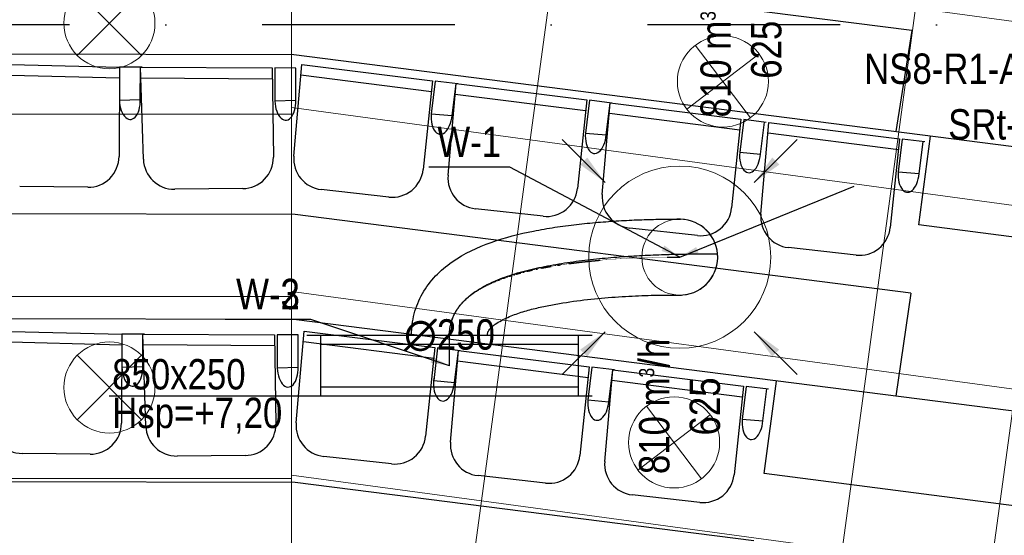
# Model space of a CAD drawing. Header units: millimetres. Extents: x -32221 to 212500, y 31663 to 93766.
# Tile 112 of 256: x 21954 to 25199, y 53126 to 54824. Entities that reach past the tile are written whole.
import ezdxf

# ---------------------------------------------------------------- set-up
doc = ezdxf.new("R2010")
doc.units = ezdxf.units.MM
doc.linetypes.add('DASHDOT', pattern=[1, 0.5, -0.25, 0, -0.25])
doc.linetypes.add('DASHDOTX2', pattern=[50.8, 25.4, -12.7, 0, -12.7])
doc.layers.get('0').update_dxf_attribs({"color": 251})
for name, color, linetype in [('FLUID-N', 251, 'Continuous'), ('FLUID-N-100-ARRGR', 251, 'Continuous'), ('FLUID-W', 251, 'Continuous'), ('FLUID-W-100-ARRGR', 251, 'Continuous'), ('FLUID-W-100-DIM', 251, 'Continuous'), ('FLUID-W-100-INF', 251, 'Continuous'), ('FLUID-W-100-NUM', 251, 'Continuous'), ('FLUID-W-SYM', 251, 'Continuous'), ('osie', 251, 'Continuous'), ('Sciany', 251, 'Continuous'), ('Wyposazenie', 251, 'Continuous')]:
    doc.layers.add(name, color=color, linetype=linetype)
for name, color, linetype, lineweight in [('kasetony', 251, 'Continuous', 5), ('lampy', 251, 'Continuous', 9), ('Opisy', 251, 'Continuous', 13), ('Wywiewniki', 251, 'Continuous', 20)]:
    doc.layers.add(name, color=color, linetype=linetype, lineweight=lineweight)
doc.styles.add('FDBES', font='simplex.shx')
doc.styles.get("Standard").update_dxf_attribs({"font": 'ARIALN.TTF'})
doc.linetypes.add('ZIGZAG', pattern='A,0.0001,-0.2,[131,ltypeshp.shx,S=0.2,R=0,X=-0.2,Y=0],-0.4,[131,ltypeshp.shx,S=0.2,R=180,X=0.2,Y=0],-0.2', length=0.8001)
doc.dimstyles.new('FDBES', dxfattribs={"dimscale": 50, "dimtxt": 4, "dimasz": 2.5, "dimexe": 0.8, "dimexo": 2, "dimgap": 1, "dimtad": 1, "dimdsep": 46, "dimtxsty": 'FDBES', "dimcen": 2.5, "dimclrd": 4, "dimclre": 5, "dimadec": 0, "dimazin": 0, "dimtfac": 1, "dimtmove": 0, "dimatfit": 3, "dimfxl": 1, "dimarcsym": 0})

# ---------------------------------------------------------------- blocks, each defined once
blk = doc.blocks.new('*U264')
at = {"color": 14, "linetype": 'Continuous', "lineweight": -2}
for p, q in [((-100, 470), (-100, -470)), ((100, 470), (100, -470))]:
    blk.add_line(p, q, dxfattribs=at)
at = {"color": 0, "linetype": 'ByBlock', "lineweight": -2}
for p, q in [((100, 425), (-100, 425)), ((-100, -425), (100, -425))]:
    blk.add_line(p, q, dxfattribs=at)
at = {"color": 1, "linetype": 'Continuous', "lineweight": -3}
for p, q in [((-70, 425), (-70, -425)), ((70, 425), (70, -425))]:
    blk.add_line(p, q, dxfattribs=at)
blk = doc.blocks.new('*U283')
at = {"layer": 'FLUID-W-SYM', "color": 2, "linetype": 'DASHDOT', "lineweight": -3}
blk.add_line((-50, 0), (50, 0), dxfattribs=at)
blk = doc.blocks.new('*U286')
at = {"layer": 'FLUID-W-SYM', "color": 2, "linetype": 'DASHDOT', "lineweight": -3}
for q in [(50, 0), (-20, 0)]:
    blk.add_line((-50, 0), q, dxfattribs=at)
blk = doc.blocks.new('*U285')
at = {"color": 0, "linetype": 'ByBlock', "lineweight": -2}
blk.add_circle((0, 0), 0.05, dxfattribs=at)
blk = doc.blocks.new('*U271')
at = {"color": 14, "linetype": 'Continuous', "lineweight": -2, "extrusion": (-1, -1.26019e-18, -1.9886e-16)}
blk.add_ellipse((0, 0), major_axis=(0, 10.4, 124.6), ratio=1, start_param=0, end_param=1.56781, dxfattribs=at)
at = {"color": 14, "linetype": 'Continuous', "lineweight": -2, "extrusion": (-1, -1.82526e-16, -1.69075e-16)}
blk.add_ellipse((0, 0), major_axis=(0, -124.6, 10), ratio=1, start_param=0, end_param=1.573779, dxfattribs=at)
at = {"color": 20, "linetype": 'ZIGZAG', "lineweight": -2, "ltscale": 50}
for points, knots in [([(0, -258, -884), (0, -252, -883.8), (0, -239.9, -883.6), (0, -215.9, -881.4), (0, -174.5, -873.5), (0, -118.2, -850.6), (0, -60.2, -806.7), (0, 2, -732.5), (0, 53.1, -622.3), (0, 82.4, -505.7), (0, 98.7, -411.4), (0, 108, -340.6), (0, 115, -270.1), (0, 120, -200.4), (0, 123.3, -132.8), (0, 124.7, -80.1), (0, 125.2, -43.6), (0, 125.2, -20.8), (0, 125.1, -7.3), (0, 125, -1.7), (0, 125, 0.6), (0, 125, 2.1), (0, 125, 2.9)], [0, 0, 0, 0, 18.050827, 36.101653, 72.203307, 144.406613, 216.60992, 288.813227, 433.21984, 577.626453, 649.82976, 722.033066, 794.236373, 866.43968, 938.642986, 1010.846293, 1046.947946, 1083.0496, 1119.151253, 1137.20208, 1146.227493, 1155.252906, 1155.252906, 1155.252906, 1155.252906]), ([(0, -258, -759), (0, -253.3, -759), (0, -244.2, -758.6), (0, -231.1, -757), (0, -218.3, -754.3), (0, -206.1, -750.5), (0, -194.2, -745.8), (0, -182.8, -740.1), (0, -171.8, -733.4), (0, -161.3, -725.8), (0, -151.1, -717.4), (0, -141.4, -708), (0, -132.1, -697.9), (0, -121.7, -685.2), (0, -110.5, -669.4), (0, -98.8, -650.1), (0, -87.9, -629.3), (0, -76.7, -604.9), (0, -65.6, -576.3), (0, -54.6, -543.4), (0, -44.9, -508.9), (0, -36.3, -473.1), (0, -28.7, -436.4), (0, -22.1, -398.9), (0, -18.2, -373.6), (0, -14.6, -348.1), (0, -11.1, -322.6), (0, -6.7, -284.1), (0, -2.9, -245.7), (0, 0.3, -207.5), (0, 3, -169.7), (0, 5.2, -132.5), (0, 7, -96), (0, 8.3, -63.4), (0, 9.2, -34.5), (0, 9.7, -12), (0, 10.1, 7), (0, 10.3, 22.9), (0, 10.5, 38.2), (0, 10.6, 52.8), (0, 10.7, 66.6), (0, 10.7, 79.4), (0, 10.7, 90.9), (0, 10.6, 101), (0, 10.6, 109.5), (0, 10.5, 116.2), (0, 10.4, 121.1), (0, 10.4, 123.9), (0, 10.4, 124.6), (0, 10.4, 124.6)], [0, 0, 0, 0, 13.989262, 27.978523, 41.967785, 55.957047, 69.946308, 83.93557, 97.924832, 111.914094, 125.903355, 139.892617, 153.881879, 167.87114, 188.855033, 209.838925, 230.822818, 251.806711, 279.785234, 307.763757, 335.742281, 363.720804, 391.699327, 419.677851, 447.656374, 447.656374, 475.634898, 503.613421, 531.591944, 559.570468, 587.548991, 615.527515, 643.506038, 671.484561, 692.468454, 713.452346, 727.441608, 741.43087, 755.420132, 769.409393, 783.398655, 797.387917, 811.377178, 825.36644, 839.355702, 853.344963, 867.334225, 881.323487, 895.312748, 895.312748, 895.312748, 895.312748]), ([(0, -124.9, -4), (0, -124.9, -4), (0, -125, -3.8), (0, -125, -0.8), (0, -124.9, 3.6), (0, -124.8, 7.5), (0, -124.6, 10)], [0, 0, 0, 0, 2.575693, 5.151387, 10.302774, 20.605548, 20.605548, 20.605548, 20.605548]), ([(0, -258, -634), (0, -254, -633.9), (0, -246, -633), (0, -236.3, -625.8), (0, -228.1, -617.3), (0, -218.5, -604.8), (0, -208.3, -587.9), (0, -194.7, -559.5), (0, -181.2, -522.5), (0, -168.6, -477.1), (0, -158.6, -431.1), (0, -147.8, -369.5), (0, -137.9, -292.4), (0, -130.2, -201), (0, -126.7, -127.4), (0, -125.2, -73.9), (0, -124.8, -38.7), (0, -124.8, -17.2), (0, -124.9, -6.8), (0, -124.9, -4.3), (0, -125, -3.4)], [0, 0, 0, 0, 11.825168, 23.650336, 35.475503, 47.300671, 70.951007, 94.601342, 141.902013, 189.202684, 236.503355, 283.804026, 378.405368, 473.00671, 567.608052, 614.908723, 662.209394, 709.510065, 733.160401, 756.810736, 756.810736, 756.810736, 756.810736])]:
    blk.add_open_spline(points, degree=3, knots=knots, dxfattribs=at)
at = {"layer": 'FLUID-W-SYM', "color": 2, "linetype": 'DASHDOT', "lineweight": -3}
blk.add_open_spline([(0, -258, -759), (0, -108.8, -759), (0, 7.7, -378), (0, 0), (0, 0)], degree=3, knots=[0, 0, 0, 0, 447.401177, 895.312748, 895.312748, 895.312748, 895.312748], dxfattribs=at)
blk = doc.blocks.new('*U25')
at = {"color": 0, "insert": (1298.5, 528.3), "char_height": 100, "width": 1600, "attachment_point": 5, "line_spacing_factor": 1.1}
blk.add_mtext('Smay\\PNS8-R1-A-625-54-SL9010/ SRt-300-g-248P\\P625', dxfattribs=at)
blk.add_mtext('Smay\\PNS8-R1-A-625-54-SL9010/ SRt-300-g-248P\\P625', dxfattribs=at)
blk.add_mtext('Smay\\PNS8-R1-A-625-54-SL9010/ SRt-300-g-248P\\P625', dxfattribs=at)
blk.add_mtext('Smay\\PNS8-R1-A-625-54-SL9010/ SRt-300-g-248P\\P625', dxfattribs=at)
blk.add_mtext('Smay\\PNS8-R1-A-625-54-SL9010/ SRt-300-g-248P\\P625', dxfattribs=at)
blk.add_mtext('Smay\\PNS8-R1-A-625-54-SL9010/ SRt-300-g-248P\\P625', dxfattribs=at)
blk.add_mtext('Smay\\PNS8-R1-A-625-54-SL9010/ SRt-300-g-248P\\P625', dxfattribs=at)
blk.add_mtext('Smay\\PNS8-R1-A-625-54-SL9010/ SRt-300-g-248P\\P625', dxfattribs=at)
blk.add_mtext('Smay\\PNS8-R1-A-625-54-SL9010/ SRt-300-g-248P\\P625', dxfattribs=at)
blk.add_mtext('Smay\\PNS8-R1-A-625-54-SL9010/ SRt-300-g-248P\\P625', dxfattribs=at)
blk.add_mtext('Smay\\PNS8-R1-A-625-54-SL9010/ SRt-300-g-248P\\P625', dxfattribs=at)
at = {"color": 0}
blk.add_leader([(0, 0), (575, 233.9)], dimstyle='FDBES', override={"dimscale": 25, "dimclrd": 0, "dimclre": 0}, dxfattribs=at)
blk.add_leader([(0, 0), (575, 233.9)], dimstyle='FDBES', override={"dimscale": 25, "dimclrd": 0, "dimclre": 0}, dxfattribs=at)
blk.add_leader([(0, 0), (575, 233.9)], dimstyle='FDBES', override={"dimscale": 25, "dimclrd": 0, "dimclre": 0}, dxfattribs=at)
blk.add_leader([(0, 0), (575, 233.9)], dimstyle='FDBES', override={"dimscale": 25, "dimclrd": 0, "dimclre": 0}, dxfattribs=at)
blk.add_leader([(0, 0), (575, 233.9)], dimstyle='FDBES', override={"dimscale": 25, "dimclrd": 0, "dimclre": 0}, dxfattribs=at)
blk.add_leader([(0, 0), (575, 233.9)], dimstyle='FDBES', override={"dimscale": 25, "dimclrd": 0, "dimclre": 0}, dxfattribs=at)
blk.add_leader([(0, 0), (575, 233.9)], dimstyle='FDBES', override={"dimscale": 25, "dimclrd": 0, "dimclre": 0}, dxfattribs=at)
blk.add_leader([(0, 0), (575, 233.9)], dimstyle='FDBES', override={"dimscale": 25, "dimclrd": 0, "dimclre": 0}, dxfattribs=at)
blk.add_leader([(0, 0), (575, 233.9)], dimstyle='FDBES', override={"dimscale": 25, "dimclrd": 0, "dimclre": 0}, dxfattribs=at)
blk.add_leader([(0, 0), (575, 233.9)], dimstyle='FDBES', override={"dimscale": 25, "dimclrd": 0, "dimclre": 0}, dxfattribs=at)
blk.add_leader([(0, 0), (575, 233.9)], dimstyle='FDBES', override={"dimscale": 25, "dimclrd": 0, "dimclre": 0}, dxfattribs=at)
blk = doc.blocks.new('*U63')
at = {"color": 6}
blk.add_line((-560.2, 296.6), (-827.3, 296.6), dxfattribs=at)
blk.add_line((-560.2, 296.6), (-827.3, 296.6), dxfattribs=at)
blk.add_line((-560.2, 296.6), (-827.3, 296.6), dxfattribs=at)
blk.add_line((-560.2, 296.6), (-827.3, 296.6), dxfattribs=at)
blk.add_line((-560.2, 296.6), (-827.3, 296.6), dxfattribs=at)
blk.add_line((-560.2, 296.6), (-827.3, 296.6), dxfattribs=at)
blk.add_line((-560.2, 296.6), (-827.3, 296.6), dxfattribs=at)
blk.add_line((-560.2, 296.6), (-827.3, 296.6), dxfattribs=at)
blk.add_line((-560.2, 296.6), (-827.3, 296.6), dxfattribs=at)
blk.add_line((-560.2, 296.6), (-827.3, 296.6), dxfattribs=at)
blk.add_line((-560.2, 296.6), (-827.3, 296.6), dxfattribs=at)
at = {"color": 0, "insert": (-693.8, 296.6), "char_height": 100, "attachment_point": 5}
blk.add_mtext('W-1\\P ', dxfattribs=at)
blk.add_mtext('W-1\\P ', dxfattribs=at)
blk.add_mtext('W-1\\P ', dxfattribs=at)
blk.add_mtext('W-1\\P ', dxfattribs=at)
blk.add_mtext('W-1\\P ', dxfattribs=at)
blk.add_mtext('W-1\\P ', dxfattribs=at)
blk.add_mtext('W-1\\P ', dxfattribs=at)
blk.add_mtext('W-1\\P ', dxfattribs=at)
blk.add_mtext('W-1\\P ', dxfattribs=at)
blk.add_mtext('W-1\\P ', dxfattribs=at)
blk.add_mtext('W-1\\P ', dxfattribs=at)
blk.add_leader([(0, 0), (-560.2, 296.6)], dimstyle='FDBES', override={"dimscale": 25, "dimclrd": 256, "dimclre": 256})
blk.add_leader([(0, 0), (-560.2, 296.6)], dimstyle='FDBES', override={"dimscale": 25, "dimclrd": 256, "dimclre": 256})
blk.add_leader([(0, 0), (-560.2, 296.6)], dimstyle='FDBES', override={"dimscale": 25, "dimclrd": 256, "dimclre": 256})
blk.add_leader([(0, 0), (-560.2, 296.6)], dimstyle='FDBES', override={"dimscale": 25, "dimclrd": 256, "dimclre": 256})
blk.add_leader([(0, 0), (-560.2, 296.6)], dimstyle='FDBES', override={"dimscale": 25, "dimclrd": 256, "dimclre": 256})
blk.add_leader([(0, 0), (-560.2, 296.6)], dimstyle='FDBES', override={"dimscale": 25, "dimclrd": 256, "dimclre": 256})
blk.add_leader([(0, 0), (-560.2, 296.6)], dimstyle='FDBES', override={"dimscale": 25, "dimclrd": 256, "dimclre": 256})
blk.add_leader([(0, 0), (-560.2, 296.6)], dimstyle='FDBES', override={"dimscale": 25, "dimclrd": 256, "dimclre": 256})
blk.add_leader([(0, 0), (-560.2, 296.6)], dimstyle='FDBES', override={"dimscale": 25, "dimclrd": 256, "dimclre": 256})
blk.add_leader([(0, 0), (-560.2, 296.6)], dimstyle='FDBES', override={"dimscale": 25, "dimclrd": 256, "dimclre": 256})
blk.add_leader([(0, 0), (-560.2, 296.6)], dimstyle='FDBES', override={"dimscale": 25, "dimclrd": 256, "dimclre": 256})
blk = doc.blocks.new('*U64')
at = {"color": 6}
for p, q in [((-456.6, 152.6), (-739.4, 152.6)), ((-456.6, 152.6), (-739.4, 152.6)), ((-456.6, 152.6), (-739.4, 152.6)), ((-456.6, 152.6), (-739.4, 152.6)), ((-456.9, 152.6), (-739.1, 152.6)), ((-456.9, 152.6), (-739.1, 152.6)), ((-456.9, 152.6), (-739.1, 152.6)), ((-456.9, 152.6), (-739.1, 152.6)), ((-456.9, 152.6), (-739.1, 152.6)), ((-456.9, 152.6), (-739.1, 152.6)), ((-456.9, 152.6), (-739.1, 152.6)), ((-456.9, 152.6), (-739.1, 152.6)), ((-456.9, 152.6), (-739.1, 152.6)), ((-456.9, 152.6), (-739.1, 152.6)), ((-456.9, 152.6), (-739.1, 152.6)), ((-456.9, 152.6), (-739.1, 152.6)), ((-456.9, 152.6), (-739.1, 152.6))]:
    blk.add_line(p, q, dxfattribs=at)
at = {"color": 0, "insert": (-598, 152.6), "char_height": 100, "attachment_point": 5}
for s in ['W-3\\P ', 'W-3\\P ', 'W-3\\P ', 'W-3\\P ', 'W-2\\P ', 'W-2\\P ', 'W-2\\P ', 'W-2\\P ', 'W-2\\P ', 'W-2\\P ', 'W-2\\P ', 'W-2\\P ', 'W-2\\P ', 'W-2\\P ', 'W-2\\P ', 'W-2\\P ', 'W-2\\P ']:
    blk.add_mtext(s, dxfattribs=at)
for points in [[(0, 0), (-456.9, 152.6)], [(0, 0), (-456.9, 152.6)], [(0, 0), (-456.9, 152.6)], [(0, 0), (-456.9, 152.6)], [(0, 0), (-456.9, 152.6)], [(0, 0), (-456.9, 152.6)], [(0, 0), (-456.9, 152.6)], [(0, 0), (-456.9, 152.6)], [(0, 0), (-456.9, 152.6)], [(0, 0), (-456.9, 152.6)], [(0, 0), (-456.9, 152.6)], [(0, 0), (-456.9, 152.6)], [(0, 0), (-456.9, 152.6)], [(0, 0), (-456.6, 152.6)], [(0, 0), (-456.6, 152.6)], [(0, 0), (-456.6, 152.6)], [(0, 0), (-456.6, 152.6)]]:
    blk.add_leader(points, dimstyle='FDBES', override={"dimscale": 25, "dimclrd": 256, "dimclre": 256})
blk = doc.blocks.new('*U314')
at = {"color": 0}
blk.add_leader([(0, 0), (-141.4, -141.4)], dimstyle='FDBES', override={"dimscale": 40, "dimclrd": 0}, dxfattribs=at)
blk = doc.blocks.new('*U315')
at = {"color": 0}
blk.add_leader([(0, 0), (141.4, -141.4)], dimstyle='FDBES', override={"dimscale": 40, "dimclrd": 0}, dxfattribs=at)
blk = doc.blocks.new('*U316')
at = {"color": 0}
blk.add_leader([(0, 0), (-141.4, 141.4)], dimstyle='FDBES', override={"dimscale": 40, "dimclrd": 0}, dxfattribs=at)
blk = doc.blocks.new('*U317')
at = {"color": 0}
blk.add_leader([(0, 0), (141.4, 141.4)], dimstyle='FDBES', override={"dimscale": 40, "dimclrd": 0}, dxfattribs=at)

msp = doc.modelspace()

# ---------------------------------------------------------------- linework, layer by layer
at = {"layer": 'FLUID-N'}
msp.add_line((22945.752, 53584.311, 7327.5), (22249.6, 53584.311, 7327.5), dxfattribs=at)
at = {"layer": 'kasetony'}
for p, q in [((22850.147, 54512.853), (22850.147, 55112.853)), ((23637.109, 54428.249), (23717.55, 55022.833)), ((23637.109, 54428.249), (23717.55, 55022.833)), ((23717.55, 55022.833), (23637.109, 54428.249)), ((24826.276, 54267.368), (24906.717, 54861.951)), ((24826.276, 54267.368), (24906.717, 54861.951)), ((24906.717, 54861.951), (24826.276, 54267.368)), ((26005.008, 54713.364), (24906.717, 54861.951)), ((24906.717, 54861.951), (26005.008, 54713.364)), ((26005.008, 54713.364), (24906.717, 54861.951)), ((22850.147, 54534.717), (23637.109, 54428.249)), ((23637.109, 54428.249), (22850.147, 54534.717)), ((21650.147, 54512.853), (22850.147, 54512.853)), ((22850.147, 54512.853), (21650.147, 54512.853)), ((22850.147, 53912.853), (22850.147, 54512.853)), ((23556.668, 53833.666), (23637.109, 54428.249)), ((23556.668, 53833.666), (23637.109, 54428.249)), ((23637.109, 54428.249), (23556.668, 53833.666)), ((23637.109, 54428.249), (24826.276, 54267.368)), ((24826.276, 54267.368), (23637.109, 54428.249)), ((24745.835, 53672.784), (24826.276, 54267.368)), ((24745.835, 53672.784), (24826.276, 54267.368)), ((24826.276, 54267.368), (24745.835, 53672.784)), ((24826.276, 54267.368), (25924.568, 54118.781)), ((25924.568, 54118.781), (24826.276, 54267.368)), ((21650.147, 53912.853), (22850.147, 53912.853)), ((22850.147, 53912.853), (21650.147, 53912.853)), ((23556.668, 53833.666), (22850.147, 53929.251)), ((22850.147, 53929.251), (23556.668, 53833.666)), ((23556.668, 53833.666), (22850.147, 53929.251)), ((22850.147, 53312.853), (22850.147, 53912.853)), ((23476.228, 53239.083), (23556.668, 53833.666)), ((23476.228, 53239.083), (23556.668, 53833.666)), ((23556.668, 53833.666), (23476.228, 53239.083)), ((24745.835, 53672.784), (23556.668, 53833.666)), ((23556.668, 53833.666), (24745.835, 53672.784)), ((24745.835, 53672.784), (23556.668, 53833.666)), ((24745.835, 53672.784), (24665.394, 53078.201)), ((25844.127, 53524.197), (24745.835, 53672.784)), ((24745.835, 53672.784), (25844.127, 53524.197)), ((25844.127, 53524.197), (24745.835, 53672.784)), ((22850.147, 53323.785), (23476.228, 53239.083)), ((23476.228, 53239.083), (22850.147, 53323.785)), ((23476.228, 53239.083), (22850.147, 53323.785)), ((21650.147, 53312.853), (22850.147, 53312.853)), ((22850.147, 53312.853), (21650.147, 53312.853)), ((22850.147, 52712.853), (22850.147, 53312.853)), ((23395.787, 52644.499), (23476.228, 53239.083)), ((23395.787, 52644.499), (23476.228, 53239.083)), ((23476.228, 53239.083), (23395.787, 52644.499)), ((24665.394, 53078.201), (23476.228, 53239.083)), ((24665.394, 53078.201), (23476.228, 53239.083))]:
    msp.add_line(p, q, dxfattribs=at)
at = {"layer": 'lampy'}
for p, q in [((22144.081, 54918.919), (22356.213, 54706.787)), ((22356.213, 54918.919), (22144.081, 54706.787)), ((24391.241, 54711.825), (24152.584, 54530.048)), ((24181.025, 54740.265), (24362.801, 54501.608)), ((22144.081, 53718.919), (22356.213, 53506.787)), ((22356.213, 53718.919), (22144.081, 53506.787)), ((24020.143, 53551.098), (24201.92, 53312.441)), ((24230.36, 53522.658), (23991.703, 53340.881))]:
    msp.add_line(p, q, dxfattribs=at)
for centre in [(22250.147, 54812.853), (24271.913, 54620.936), (22250.147, 53612.853), (24111.031, 53431.77)]:
    msp.add_circle(centre, 150, dxfattribs=at)
at = {"layer": 'Opisy'}
msp.add_line((25066.532, 52373.859), (26014.788, 59288.506), dxfattribs=at)
at = {"layer": 'osie', "linetype": 'DASHDOTX2', "ltscale": 25}
msp.add_line((29738.966, 54807.176), (13854.161, 54807.176), dxfattribs=at)
at = {"layer": 'Sciany'}
for p, q in [((22857.641, 54708.228), (16188.324, 54723.936)), ((26240.574, 54277.422), (22857.641, 54708.228)), ((24917.281, 54148.435), (24956.068, 54441)), ((25960.216, 54014.992), (24917.281, 54148.435)), ((22857.428, 53836.61), (16187.455, 53852.32)), ((26084.999, 53425.589), (22857.428, 53836.61)), ((24408.267, 53329.092), (24448.686, 53633.968)), ((25842.38, 53144.096), (24408.267, 53329.092))]:
    msp.add_line(p, q, dxfattribs=at)
at = {"layer": 'Wyposazenie'}
for p, q in [((24894.729, 54788.508), (22869.659, 55046.394)), ((24894.729, 54788.508), (24841.3, 54455.615)), ((21849.278, 54678.519), (22283.172, 54667.976)), ((22857.81, 54375.302), (22884.06, 54677.201)), ((22884.06, 54677.201), (23314.745, 54623.483)), ((21849.895, 54644.079), (22283.009, 54632.612)), ((22283.172, 54667.976), (22281.821, 54374.129)), ((22283.172, 54667.976), (22283.017, 54559.268)), ((22283.172, 54667.976), (22283.017, 54559.268)), ((22352.339, 54667.627), (22283.172, 54667.976)), ((22358, 54667.598), (22283.172, 54667.976)), ((22351.803, 54561.491), (22352.339, 54667.627)), ((22351.803, 54561.491), (22352.339, 54667.627)), ((22352.339, 54667.627), (22786.356, 54665.435)), ((22362.127, 54364.747), (22352.339, 54667.627)), ((22786.356, 54665.435), (22790.66, 54371.616)), ((22795.422, 54665.389), (22795.267, 54556.681)), ((22864.589, 54665.04), (22795.422, 54665.389)), ((22864.053, 54558.904), (22864.589, 54665.04)), ((22353.619, 54633.204), (22786.874, 54630.074)), ((22881.243, 54642.87), (23311.06, 54588.311)), ((23314.745, 54623.483), (23284.127, 54331.232)), ((23323.741, 54622.361), (23310.678, 54514.44)), ((23323.741, 54622.361), (23310.678, 54514.44)), ((23397.995, 54613.099), (23323.741, 54622.361)), ((23366.128, 54311.901), (23392.378, 54613.8)), ((23379.241, 54508.479), (23392.378, 54613.8)), ((23392.378, 54613.8), (23823.063, 54560.082)), ((23389.561, 54579.469), (23819.378, 54524.91)), ((22283.017, 54559.268), (22351.803, 54561.491)), ((22283.017, 54559.268), (22351.803, 54561.491)), ((22795.267, 54556.681), (22864.053, 54558.904)), ((23823.063, 54560.082), (23792.444, 54267.831)), ((23832.059, 54558.96), (23818.996, 54451.04)), ((23832.059, 54558.96), (23818.996, 54451.04)), ((23906.313, 54549.699), (23832.059, 54558.96)), ((23874.445, 54248.501), (23900.695, 54550.399)), ((23887.559, 54445.078), (23900.695, 54550.399)), ((23900.695, 54550.399), (24331.38, 54496.681)), ((23310.678, 54514.44), (23379.241, 54508.479)), ((23310.678, 54514.44), (23379.241, 54508.479)), ((23897.878, 54516.069), (24327.696, 54461.51)), ((24331.38, 54496.681), (24300.762, 54204.431)), ((24340.376, 54495.559), (24327.314, 54387.639)), ((24340.376, 54495.559), (24327.314, 54387.639)), ((24414.631, 54486.298), (24340.376, 54495.559)), ((24395.877, 54381.677), (24409.013, 54486.998)), ((24397.178, 54184.082), (24423.428, 54485.981)), ((24423.428, 54485.981), (24854.113, 54432.263)), ((23818.996, 54451.04), (23887.559, 54445.078)), ((23818.996, 54451.04), (23887.559, 54445.078)), ((24420.611, 54451.65), (24850.428, 54397.091)), ((24854.113, 54432.263), (24823.495, 54140.012)), ((24863.109, 54431.141), (24850.046, 54323.221)), ((24863.109, 54431.141), (24850.046, 54323.221)), ((24937.364, 54421.879), (24863.109, 54431.141)), ((24918.609, 54317.259), (24931.746, 54422.58)), ((24327.314, 54387.639), (24395.877, 54381.677)), ((24327.314, 54387.639), (24395.877, 54381.677)), ((24850.046, 54323.221), (24918.609, 54317.259)), ((24850.046, 54323.221), (24918.609, 54317.259)), ((22178.568, 54272.372), (21954.435, 54274.616)), ((22689.383, 54267.891), (22465.249, 54265.822)), ((23171.249, 54240.269), (22948.455, 54264.831)), ((22862.331, 54182.309), (17660.375, 54194.561)), ((23679.566, 54176.868), (23456.772, 54201.43)), ((24891.331, 53923.922), (22862.331, 54182.309)), ((24187.884, 54113.467), (23965.09, 54138.029)), ((24710.617, 54049.049), (24487.823, 54073.611)), ((24891.331, 53923.922), (24842.354, 53583.836)), ((21857.343, 53799.469), (22291.238, 53788.926)), ((22291.238, 53788.926), (22289.887, 53495.079)), ((22291.238, 53788.926), (22291.083, 53680.218)), ((22291.238, 53788.926), (22291.083, 53680.218)), ((22360.405, 53788.576), (22291.238, 53788.926)), ((22366.066, 53788.548), (22291.238, 53788.926)), ((22359.869, 53682.441), (22360.405, 53788.576)), ((22359.869, 53682.441), (22360.405, 53788.576)), ((22360.405, 53788.576), (22794.422, 53786.385)), ((22370.192, 53485.697), (22360.405, 53788.576)), ((22794.422, 53786.385), (22798.726, 53492.566)), ((22803.487, 53786.339), (22803.333, 53677.631)), ((22872.655, 53785.989), (22803.487, 53786.339)), ((22865.876, 53496.252), (22892.126, 53798.151)), ((22872.119, 53679.854), (22872.655, 53785.989)), ((22892.126, 53798.151), (23322.811, 53744.433)), ((21857.961, 53765.029), (22291.075, 53753.562)), ((22361.685, 53754.154), (22794.94, 53751.024)), ((22889.309, 53763.82), (23319.126, 53709.261)), ((23322.811, 53744.433), (23292.192, 53452.182)), ((23331.807, 53743.311), (23318.744, 53635.39)), ((23331.807, 53743.311), (23318.744, 53635.39)), ((23406.061, 53734.049), (23331.807, 53743.311)), ((23374.193, 53432.851), (23400.443, 53734.75)), ((23387.307, 53629.429), (23400.443, 53734.75)), ((23400.443, 53734.75), (23831.128, 53681.032)), ((22291.083, 53680.218), (22359.869, 53682.441)), ((22291.083, 53680.218), (22359.869, 53682.441)), ((22803.333, 53677.631), (22872.119, 53679.854)), ((23397.626, 53700.419), (23827.444, 53645.86)), ((23831.128, 53681.032), (23800.51, 53388.781)), ((23840.124, 53679.91), (23827.062, 53571.99)), ((23840.124, 53679.91), (23827.062, 53571.99)), ((23914.379, 53670.648), (23840.124, 53679.91)), ((23882.511, 53369.451), (23908.761, 53671.349)), ((23895.625, 53566.028), (23908.761, 53671.349)), ((23908.761, 53671.349), (24339.446, 53617.631)), ((23318.744, 53635.39), (23387.307, 53629.429)), ((23318.744, 53635.39), (23387.307, 53629.429)), ((23905.944, 53637.019), (24335.761, 53582.46)), ((24339.446, 53617.631), (24308.828, 53325.381)), ((24348.442, 53616.509), (24335.379, 53508.589)), ((24348.442, 53616.509), (24335.379, 53508.589)), ((24422.696, 53607.248), (24348.442, 53616.509)), ((24403.942, 53502.627), (24417.079, 53607.948)), ((23827.062, 53571.99), (23895.625, 53566.028)), ((23827.062, 53571.99), (23895.625, 53566.028)), ((24335.379, 53508.589), (24403.942, 53502.627)), ((24335.379, 53508.589), (24403.942, 53502.627)), ((22186.633, 53393.322), (21962.5, 53395.566)), ((22697.449, 53388.841), (22473.315, 53386.772)), ((23179.315, 53361.218), (22956.52, 53385.78)), ((23687.632, 53297.818), (23464.838, 53322.38)), ((22862.576, 53300.161), (17660.834, 53312.413)), ((24373.435, 53107.758), (22862.576, 53300.161)), ((24195.95, 53234.417), (23973.155, 53258.979))]:
    msp.add_line(p, q, dxfattribs=at)
for centre, start, end in [((22179.591, 54374.599), 269.42646, 359.736681), ((22464.305, 54368.049), 181.850846, 270.529054), ((22688.44, 54370.119), 270.529054, 0.839276), ((22959.657, 54366.446), 175.030611, 263.708819), ((23182.451, 54341.884), 263.708819, 354.01904), ((23467.975, 54303.046), 175.030611, 263.708819), ((23690.769, 54278.484), 263.708819, 354.01904), ((23976.292, 54239.645), 175.030611, 263.708819), ((24199.087, 54215.083), 263.708819, 354.01904), ((24499.025, 54175.227), 175.030611, 263.708819), ((24721.82, 54150.665), 263.708819, 354.01904), ((21963.524, 53497.792), 180.748252, 269.42646), ((22187.657, 53495.549), 269.42646, 359.736681), ((22472.371, 53488.999), 181.850846, 270.529054), ((22696.505, 53491.068), 270.529054, 0.839276), ((22967.723, 53487.396), 175.030611, 263.708819), ((23190.517, 53462.834), 263.708819, 354.01904), ((23476.041, 53423.996), 175.030611, 263.708819), ((23698.835, 53399.434), 263.708819, 354.01904), ((23984.358, 53360.595), 175.030611, 263.708819), ((24207.152, 53336.033), 263.708819, 354.01904)]:
    msp.add_arc(centre, 102.232, start, end, dxfattribs=at)
for centre, major_axis in [((22317.41, 54560.379), (-2.082, 64.439)), ((22317.41, 54560.379), (-2.082, 64.439)), ((22829.66, 54557.792), (-2.082, 64.439)), ((23344.96, 54511.46), (5.585, 64.23)), ((23344.96, 54511.46), (5.585, 64.23)), ((23853.277, 54448.059), (5.585, 64.23)), ((23853.277, 54448.059), (5.585, 64.23)), ((24361.595, 54384.658), (5.585, 64.23)), ((24361.595, 54384.658), (5.585, 64.23)), ((24884.328, 54320.24), (5.585, 64.23)), ((24884.328, 54320.24), (5.585, 64.23)), ((22325.476, 53681.329), (-2.082, 64.439)), ((22325.476, 53681.329), (-2.082, 64.439)), ((22837.726, 53678.742), (-2.082, 64.439)), ((23353.026, 53632.41), (5.585, 64.23)), ((23353.026, 53632.41), (5.585, 64.23)), ((23861.343, 53569.009), (5.585, 64.23)), ((23861.343, 53569.009), (5.585, 64.23)), ((24369.661, 53505.608), (5.585, 64.23)), ((24369.661, 53505.608), (5.585, 64.23))]:
    msp.add_ellipse(centre, major_axis=major_axis, ratio=0.53373009, start_param=1.44454642, end_param=4.71238898, dxfattribs=at)
at = {"layer": 'Wywiewniki'}
for radius in [300, 125]:
    msp.add_circle((24129.709, 54042.279), radius, dxfattribs=at)

# ---------------------------------------------------------------- block references
at = {"layer": 'FLUID-W', "color": 1, "linetype": 'Continuous', "extrusion": (1, 0, -1.83697e-16), "rotation": 270}
msp.add_blockref('*U271', (54042.279, 7063, 24129.709), dxfattribs=at)
at = {"layer": 'FLUID-W', "color": 1, "linetype": 'Continuous'}
for name, p, rotation in [('*U264', (23370.752, 53684.311, 7327.5), 270), ('*U283', (23370.752, 53734.311, 7327.5), 90), ('*U286', (23370.752, 53734.311, 7327.5), 90), ('*U285', (23370.752, 53684.311, 7327.5), 270)]:
    msp.add_blockref(name, p, dxfattribs=dict(at, rotation=rotation))
at = {"layer": 'FLUID-W-100-ARRGR', "rotation": 89.99999999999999}
for name, p in [('*U317', (23883.998, 54287.99, 6603)), ('*U315', (24375.42, 54287.99, 6603)), ('*U316', (23883.998, 53796.569, 6603)), ('*U314', (24375.42, 53796.569, 6603))]:
    msp.add_blockref(name, p, dxfattribs=at)
at = {"layer": 'FLUID-W-100-INF', "linetype": 'ByBlock'}
msp.add_blockref('*U25', (24129.709, 54042.279, 6623), dxfattribs=at)
at = {"layer": 'FLUID-W-100-NUM', "linetype": 'ByBlock'}
for name, p in [('*U63', (24129.709, 54042.279, 6623)), ('*U64', (23370.752, 53684.311, 7327.5))]:
    msp.add_blockref(name, p, dxfattribs=at)

# ---------------------------------------------------------------- texts
at = {"layer": 'FLUID-N', "char_height": 100, "width": 565.80197, "attachment_point": 1}
for s, insert in [('850x250', (22259.389, 53706.468)), ('Hsp=+7,20', (22259.389, 53579.212))]:
    msp.add_mtext(s, dxfattribs=dict(at, insert=insert))
at = {"layer": 'FLUID-N-100-ARRGR', "color": 0, "insert": (24332.122, 54725.532, 6603), "char_height": 100, "attachment_point": 5, "rotation": 90}
msp.add_mtext('810 m{\\A2;\\H0.5x;3}/h\\P625', dxfattribs=at)
at = {"layer": 'FLUID-W-100-ARRGR', "color": 0, "insert": (24129.709, 53550.488, 6603), "char_height": 100, "attachment_point": 5, "rotation": 90}
msp.add_mtext('810 m{\\A2;\\H0.5x;3}/h\\P625', dxfattribs=at)
at = {"layer": 'FLUID-W-100-DIM', "color": 0, "insert": (23370.752, 53784.311, 7327.5), "char_height": 100, "attachment_point": 5}
msp.add_mtext('∅250\\P', dxfattribs=at)

doc.saveas('drawing.dxf')
